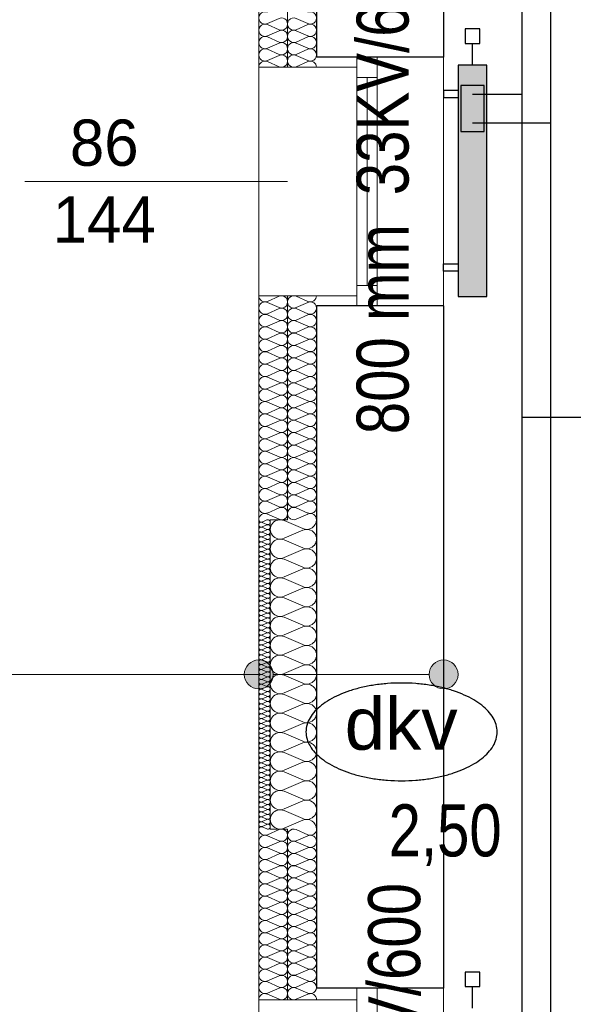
# Model space of a CAD drawing. Extents: x -440864 to -355682, y 13652 to 155872.
# Tile 13 of 179: x -431313 to -429396, y 28897 to 32302. Entities that reach past the tile are written whole.
import ezdxf
from ezdxf.lldxf.tags import DXFTag

# ---------------------------------------------------------------- set-up
doc = ezdxf.new("R2010")
doc.units = 0
doc.header["$MEASUREMENT"] = 0
for name, color, linetype in [('#podkład', 252, 'Continuous'), ('Arch ocieplenie', 252, 'Continuous'), ('Arch opisy', 252, 'Continuous'), ('Inwent Izolacje', 252, 'Continuous'), ('IS_Armatura_podłączeniowa_grz._dolnozas.', 7, 'SOLID'), ('IS_Armatura_Therm', 7, 'SOLID'), ('IS_Grafika', 7, 'SOLID'), ('IS_Grzejniki_Plan_rzut', 7, 'SOLID'), ('IS_Opisy_działek_Therm', 7, 'SOLID'), ('IS_Powrót', 5, 'DASH'), ('IS_Text_Armatury_Therm', 7, 'Continuous'), ('IS_Text_Odbiornikow_Therm', 7, 'Continuous'), ('IS_Zasilanie', 1, 'SOLID')]:
    doc.layers.add(name, color=color, linetype=linetype)
for name, color, linetype, lineweight in [('Arch ocieplenie_Nr_Pióra__9', 252, 'Continuous', 13), ('Arch opisy_Nr_Pióra__21', 252, 'Continuous', 9), ('Arch wykończenie_Nr_Pióra__3', 252, 'Continuous', 18), ('Inwent Izolacje_Nr_Pióra__2', 252, 'Continuous', 13), ('INWENT. OKNA_Nr_Pióra__21', 252, 'Continuous', 9), ('INWENT. OKNA_Nr_Pióra__5', 252, 'Continuous', 13), ('INWENT.ŚCIANY_Nr_Pióra__1', 252, 'Continuous', 25), ('INWENT.ŚCIANY_Nr_Pióra__2', 252, 'Continuous', 13), ('INWENT.ŚCIANY_Nr_Pióra__21', 252, 'Continuous', 9)]:
    doc.layers.add(name, color=color, linetype=linetype, lineweight=lineweight)
doc.styles.add('GENERATED_STYLE_5', font='txt')
doc.styles.get("Standard").update_dxf_attribs({"font": 'arial.ttf', "width": 0.8, "bigfont": 'BIGFONT.SHX'})
tags = doc.linetypes.add('DASH', pattern=[15, 10, -5]).pattern_tags.tags
tags[6:7] = [DXFTag(74, 4), DXFTag(75, 0), DXFTag(340, '0'), DXFTag(46, 0.0), DXFTag(50, 0.0), DXFTag(44, 0.0), DXFTag(45, 0.0)]
tags[4:5] = [DXFTag(74, 4), DXFTag(75, 0), DXFTag(340, '0'), DXFTag(46, 0.0), DXFTag(50, 0.0), DXFTag(44, 0.0), DXFTag(45, 0.0)]
tags = doc.linetypes.add('SOLID', pattern=[10, 10, 0]).pattern_tags.tags
tags[6:7] = [DXFTag(74, 4), DXFTag(75, 0), DXFTag(340, '0'), DXFTag(46, 0.0), DXFTag(50, 0.0), DXFTag(44, 0.0), DXFTag(45, 0.0)]
tags[4:5] = [DXFTag(74, 4), DXFTag(75, 0), DXFTag(340, '0'), DXFTag(46, 0.0), DXFTag(50, 0.0), DXFTag(44, 0.0), DXFTag(45, 0.0)]

# ---------------------------------------------------------------- blocks, each defined once
blk = doc.blocks.new('Izolacja cieplna 14_13', base_point=(-430484.9, 30572.6))
at = {"layer": 'Arch ocieplenie_Nr_Pióra__9', "linetype": 'Continuous'}
for p, q in [((-430456.9, 30571.9), (-430473, 30564.8)), ((-430473, 30563.4), (-430456.9, 30556.3)), ((-430456.9, 30554.9), (-430473, 30547.8)), ((-430473, 30546.4), (-430456.9, 30539.4)), ((-430456.9, 30537.9), (-430473, 30530.9)), ((-430473, 30529.4), (-430456.9, 30522.4)), ((-430456.9, 30520.9), (-430473, 30513.9)), ((-430473, 30512.5), (-430456.9, 30505.4)), ((-430456.9, 30504), (-430473, 30496.9)), ((-430473, 30495.5), (-430456.9, 30488.4)), ((-430456.9, 30487), (-430473, 30479.9)), ((-430473, 30478.5), (-430456.9, 30471.4)), ((-430456.9, 30470), (-430473, 30462.9)), ((-430473, 30461.5), (-430456.9, 30454.4)), ((-430456.9, 30453), (-430473, 30445.9)), ((-430473, 30444.5), (-430456.9, 30437.5)), ((-430456.9, 30436), (-430473, 30429)), ((-430473, 30427.5), (-430456.9, 30420.5)), ((-430456.9, 30419), (-430473, 30412)), ((-430473, 30410.5), (-430456.9, 30403.5)), ((-430456.9, 30402.1), (-430473, 30395)), ((-430473, 30393.6), (-430456.9, 30386.5)), ((-430456.9, 30385.1), (-430473, 30378)), ((-430473, 30376.6), (-430456.9, 30369.5)), ((-430456.9, 30368.1), (-430473, 30361)), ((-430473, 30359.6), (-430456.9, 30352.5)), ((-430456.9, 30351.1), (-430473, 30344)), ((-430473, 30342.6), (-430456.9, 30335.5)), ((-430456.9, 30334.1), (-430473, 30327.1)), ((-430473, 30325.6), (-430456.9, 30318.6)), ((-430456.9, 30317.1), (-430473, 30310.1)), ((-430473, 30308.6), (-430456.9, 30301.6)), ((-430456.9, 30300.2), (-430473, 30293.1)), ((-430473, 30291.7), (-430456.9, 30284.6)), ((-430456.9, 30283.2), (-430473, 30276.1)), ((-430473, 30274.7), (-430456.9, 30267.6)), ((-430456.9, 30266.2), (-430473, 30259.1)), ((-430473, 30257.7), (-430456.9, 30250.6)), ((-430456.9, 30249.2), (-430473, 30242.1)), ((-430473, 30240.7), (-430456.9, 30233.6)), ((-430456.9, 30232.2), (-430473, 30225.2)), ((-430473, 30223.7), (-430456.9, 30216.7)), ((-430456.9, 30215.2), (-430473, 30208.2)), ((-430473, 30206.7), (-430456.9, 30199.7)), ((-430456.9, 30198.2), (-430473, 30191.2)), ((-430473, 30189.8), (-430456.9, 30182.7)), ((-430456.9, 30181.3), (-430473, 30174.2)), ((-430473, 30172.8), (-430456.9, 30165.7)), ((-430456.9, 30164.3), (-430473, 30157.2)), ((-430473, 30155.8), (-430456.9, 30148.7)), ((-430456.9, 30147.3), (-430473, 30140.2)), ((-430473, 30138.8), (-430456.9, 30131.7)), ((-430456.9, 30130.3), (-430473, 30123.2)), ((-430473, 30121.8), (-430456.9, 30114.8)), ((-430456.9, 30113.3), (-430473, 30106.3)), ((-430473, 30104.8), (-430456.9, 30097.8)), ((-430456.9, 30096.3), (-430473, 30089.3)), ((-430473, 30087.9), (-430456.9, 30080.8)), ((-430456.9, 30079.4), (-430473, 30072.3)), ((-430473, 30070.9), (-430456.9, 30063.8)), ((-430456.9, 30062.4), (-430473, 30055.3)), ((-430473, 30053.9), (-430456.9, 30046.8)), ((-430456.9, 30045.4), (-430473, 30038.3)), ((-430473, 30036.9), (-430456.9, 30029.8)), ((-430456.9, 30028.4), (-430473, 30021.3)), ((-430473, 30019.9), (-430456.9, 30012.8)), ((-430456.9, 30011.4), (-430473, 30004.4)), ((-430473, 30002.9), (-430456.9, 29995.9)), ((-430456.9, 29994.4), (-430473, 29987.4)), ((-430473, 29985.9), (-430456.9, 29978.9)), ((-430456.9, 29977.5), (-430473, 29970.4)), ((-430473, 29969), (-430456.9, 29961.9)), ((-430456.9, 29960.5), (-430473, 29953.4)), ((-430473, 29952), (-430456.9, 29944.9)), ((-430456.9, 29943.5), (-430473, 29936.4)), ((-430473, 29935), (-430456.9, 29927.9)), ((-430456.9, 29926.5), (-430473, 29919.4)), ((-430473, 29918), (-430456.9, 29910.9)), ((-430456.9, 29909.5), (-430473, 29902.5)), ((-430473, 29901), (-430456.9, 29894)), ((-430456.9, 29892.5), (-430473, 29885.5)), ((-430473, 29884), (-430456.9, 29877)), ((-430456.9, 29875.5), (-430473, 29868.5)), ((-430473, 29867.1), (-430456.9, 29860)), ((-430456.9, 29858.6), (-430473, 29851.5)), ((-430473, 29850.1), (-430456.9, 29843)), ((-430456.9, 29841.6), (-430473, 29834.5)), ((-430473, 29833.1), (-430456.9, 29826)), ((-430456.9, 29824.6), (-430473, 29817.5)), ((-430473, 29816.1), (-430456.9, 29809)), ((-430456.9, 29807.6), (-430473, 29800.5)), ((-430473, 29799.1), (-430456.9, 29792.1)), ((-430456.9, 29790.6), (-430473, 29783.6)), ((-430473, 29782.1), (-430456.9, 29775.1)), ((-430456.9, 29773.6), (-430473, 29766.6)), ((-430473, 29765.2), (-430456.9, 29758.1)), ((-430456.9, 29756.7), (-430473, 29749.6)), ((-430473, 29748.2), (-430456.9, 29741.1)), ((-430456.9, 29739.7), (-430473, 29732.6)), ((-430473, 29731.2), (-430456.9, 29724.1)), ((-430456.9, 29722.7), (-430473, 29715.6)), ((-430473, 29714.2), (-430456.9, 29707.1)), ((-430456.9, 29705.7), (-430473, 29698.6)), ((-430473, 29697.2), (-430456.9, 29690.2)), ((-430456.9, 29688.7), (-430473, 29681.7)), ((-430473, 29680.2), (-430456.9, 29673.2)), ((-430456.9, 29671.7), (-430473, 29664.7)), ((-430473, 29663.2), (-430456.9, 29656.2)), ((-430456.9, 29654.8), (-430473, 29647.7)), ((-430473, 29646.3), (-430456.9, 29639.2)), ((-430456.9, 29637.8), (-430473, 29630.7)), ((-430473, 29629.3), (-430456.9, 29622.2)), ((-430456.9, 29620.8), (-430473, 29613.7)), ((-430473, 29612.3), (-430456.9, 29605.2)), ((-430456.9, 29603.8), (-430473, 29596.7)), ((-430473, 29595.3), (-430456.9, 29588.2)), ((-430456.9, 29586.8), (-430473, 29579.8)), ((-430473, 29578.3), (-430456.9, 29571.3)), ((-430456.9, 29569.8), (-430473, 29562.8)), ((-430473, 29561.3), (-430456.9, 29554.3)), ((-430456.9, 29552.9), (-430473, 29545.8)), ((-430473, 29544.4), (-430456.9, 29537.3)), ((-430456.9, 29535.9), (-430473, 29528.8)), ((-430473, 29527.4), (-430456.9, 29520.3)), ((-430456.9, 29518.9), (-430473, 29511.8)), ((-430473, 29510.4), (-430456.9, 29503.3))]:
    blk.add_line(p, q, dxfattribs=at)
for centre, start_param, end_param in [((-430476.4, 30555.6), 1.158004, 5.125183), ((-430476.4, 30538.6), 1.158004, 5.125183), ((-430476.4, 30572.6), 3.141593, 5.125182), ((-430453.5, 30564.1), 4.299595, 8.266775), ((-430453.5, 30547.1), 4.299595, 8.266775), ((-430476.4, 30521.7), 1.158004, 5.125183), ((-430476.4, 30504.7), 1.158004, 5.125183), ((-430453.5, 30530.2), 4.299595, 8.266775), ((-430453.5, 30513.2), 4.299595, 8.266775), ((-430476.4, 30487.7), 1.158004, 5.125183), ((-430476.4, 30470.7), 1.158004, 5.125183), ((-430453.5, 30496.2), 4.299595, 8.266775), ((-430453.5, 30479.2), 4.299595, 8.266775), ((-430476.4, 30453.7), 1.158004, 5.125183), ((-430476.4, 30436.7), 1.158004, 5.125183), ((-430453.5, 30462.2), 4.299595, 8.266775), ((-430453.5, 30445.2), 4.299595, 8.266775), ((-430476.4, 30419.8), 1.158004, 5.125183), ((-430476.4, 30402.8), 1.158004, 5.125183), ((-430453.5, 30428.2), 4.299595, 8.266775), ((-430453.5, 30411.3), 4.299595, 8.266775), ((-430476.4, 30385.8), 1.158004, 5.125183), ((-430476.4, 30368.8), 1.158004, 5.125183), ((-430453.5, 30394.3), 4.299595, 8.266775), ((-430453.5, 30377.3), 4.299595, 8.266775), ((-430476.4, 30351.8), 1.158004, 5.125183), ((-430476.4, 30334.8), 1.158004, 5.125183), ((-430453.5, 30360.3), 4.299595, 8.266775), ((-430453.5, 30343.3), 4.299595, 8.266775), ((-430476.4, 30317.8), 1.158004, 5.125183), ((-430476.4, 30300.9), 1.158004, 5.125183), ((-430453.5, 30326.3), 4.299595, 8.266775), ((-430453.5, 30309.4), 4.299595, 8.266775), ((-430476.4, 30283.9), 1.158004, 5.125183), ((-430476.4, 30266.9), 1.158004, 5.125183), ((-430453.5, 30292.4), 4.299595, 8.266775), ((-430453.5, 30275.4), 4.299595, 8.266775), ((-430476.4, 30249.9), 1.158004, 5.125183), ((-430476.4, 30232.9), 1.158004, 5.125183), ((-430453.5, 30258.4), 4.299595, 8.266775), ((-430453.5, 30241.4), 4.299595, 8.266775), ((-430476.4, 30215.9), 1.158004, 5.125183), ((-430476.4, 30199), 1.158004, 5.125183), ((-430453.5, 30224.4), 4.299595, 8.266775), ((-430453.5, 30207.5), 4.299595, 8.266775), ((-430476.4, 30182), 1.158004, 5.125183), ((-430476.4, 30165), 1.158004, 5.125183), ((-430453.5, 30190.5), 4.299595, 8.266775), ((-430453.5, 30173.5), 4.299595, 8.266775), ((-430476.4, 30148), 1.158004, 5.125183), ((-430476.4, 30131), 1.158004, 5.125183), ((-430453.5, 30156.5), 4.299595, 8.266775), ((-430453.5, 30139.5), 4.299595, 8.266775), ((-430476.4, 30114), 1.158004, 5.125183), ((-430476.4, 30097.1), 1.158004, 5.125183), ((-430453.5, 30122.5), 4.299595, 8.266775), ((-430453.5, 30105.5), 4.299595, 8.266775), ((-430476.4, 30080.1), 1.158004, 5.125183), ((-430476.4, 30063.1), 1.158004, 5.125183), ((-430453.5, 30088.6), 4.299595, 8.266775), ((-430453.5, 30071.6), 4.299595, 8.266775), ((-430476.4, 30046.1), 1.158004, 5.125183), ((-430476.4, 30029.1), 1.158004, 5.125183), ((-430453.5, 30054.6), 4.299595, 8.266775), ((-430453.5, 30037.6), 4.299595, 8.266775), ((-430476.4, 30012.1), 1.158004, 5.125183), ((-430476.4, 29995.2), 1.158004, 5.125183), ((-430453.5, 30020.6), 4.299595, 8.266775), ((-430453.5, 30003.6), 4.299595, 8.266775), ((-430476.4, 29978.2), 1.158004, 5.125183), ((-430476.4, 29961.2), 1.158004, 5.125183), ((-430453.5, 29986.7), 4.299595, 8.266775), ((-430453.5, 29969.7), 4.299595, 8.266775), ((-430476.4, 29944.2), 1.158004, 5.125183), ((-430476.4, 29927.2), 1.158004, 5.125183), ((-430453.5, 29952.7), 4.299595, 8.266775), ((-430453.5, 29935.7), 4.299595, 8.266775), ((-430476.4, 29910.2), 1.158004, 5.125183), ((-430476.4, 29893.2), 1.158004, 5.125183), ((-430453.5, 29918.7), 4.299595, 8.266775), ((-430453.5, 29901.7), 4.299595, 8.266775), ((-430476.4, 29876.3), 1.158004, 5.125183), ((-430476.4, 29859.3), 1.158004, 5.125183), ((-430453.5, 29884.8), 4.299595, 8.266775), ((-430453.5, 29867.8), 4.299595, 8.266775), ((-430476.4, 29842.3), 1.158004, 5.125183), ((-430476.4, 29825.3), 1.158004, 5.125183), ((-430453.5, 29850.8), 4.299595, 8.266775), ((-430453.5, 29833.8), 4.299595, 8.266775), ((-430476.4, 29808.3), 1.158004, 5.125183), ((-430476.4, 29791.3), 1.158004, 5.125183), ((-430453.5, 29816.8), 4.299595, 8.266775), ((-430453.5, 29799.8), 4.299595, 8.266775), ((-430476.4, 29774.4), 1.158004, 5.125183), ((-430476.4, 29757.4), 1.158004, 5.125183), ((-430453.5, 29782.8), 4.299595, 8.266775), ((-430453.5, 29765.9), 4.299595, 8.266775), ((-430476.4, 29740.4), 1.158004, 5.125183), ((-430476.4, 29723.4), 1.158004, 5.125183), ((-430453.5, 29748.9), 4.299595, 8.266775), ((-430453.5, 29731.9), 4.299595, 8.266775), ((-430476.4, 29706.4), 1.158004, 5.125183), ((-430476.4, 29689.4), 1.158004, 5.125183), ((-430453.5, 29714.9), 4.299595, 8.266775), ((-430453.5, 29697.9), 4.299595, 8.266775), ((-430476.4, 29672.5), 1.158004, 5.125183), ((-430476.4, 29655.5), 1.158004, 5.125183), ((-430453.5, 29680.9), 4.299595, 8.266775), ((-430453.5, 29664), 4.299595, 8.266775), ((-430476.4, 29638.5), 1.158004, 5.125183), ((-430476.4, 29621.5), 1.158004, 5.125183), ((-430453.5, 29647), 4.299595, 8.266775), ((-430453.5, 29630), 4.299595, 8.266775), ((-430476.4, 29604.5), 1.158004, 5.125183), ((-430476.4, 29587.5), 1.158004, 5.125183), ((-430453.5, 29613), 4.299595, 8.266775), ((-430453.5, 29596), 4.299595, 8.266775), ((-430476.4, 29570.5), 1.158004, 5.125183), ((-430476.4, 29553.6), 1.158004, 5.125183), ((-430453.5, 29579), 4.299595, 8.266775), ((-430453.5, 29562.1), 4.299595, 8.266775), ((-430476.4, 29536.6), 1.158004, 5.125183), ((-430476.4, 29519.6), 1.158004, 5.125183), ((-430453.5, 29545.1), 4.299595, 8.266775), ((-430453.5, 29528.1), 4.299595, 8.266775), ((-430476.4, 29502.6), 1.158004, 3.141593), ((-430453.5, 29511.1), 4.299595, 8.266775)]:
    blk.add_ellipse(centre, major_axis=(8.51, 0), ratio=0.99823, start_param=start_param, end_param=end_param, dxfattribs=at)
blk = doc.blocks.new('Izolacja cieplna 14_15', base_point=(-430484.9, 29502.6))
at = {"layer": 'Arch ocieplenie_Nr_Pióra__9', "linetype": 'Continuous'}
for p, q in [((-430414.7, 29500.8), (-430455.1, 29483.3)), ((-430455.1, 29479.8), (-430414.7, 29462.2)), ((-430414.7, 29458.7), (-430455.1, 29441.2)), ((-430455.1, 29437.6), (-430414.7, 29420.1)), ((-430414.7, 29416.6), (-430455.1, 29399)), ((-430455.1, 29395.5), (-430414.7, 29378)), ((-430414.7, 29374.4), (-430455.1, 29356.9)), ((-430455.1, 29353.3), (-430414.7, 29335.8)), ((-430414.7, 29332.3), (-430455.1, 29314.7)), ((-430455.1, 29311.2), (-430414.7, 29293.7)), ((-430414.7, 29290.1), (-430455.1, 29272.6)), ((-430455.1, 29269.1), (-430414.7, 29251.5)), ((-430414.7, 29248), (-430455.1, 29230.5)), ((-430455.1, 29226.9), (-430414.7, 29209.4)), ((-430414.7, 29205.8), (-430455.1, 29188.3)), ((-430455.1, 29184.8), (-430414.7, 29167.2)), ((-430414.7, 29163.7), (-430455.1, 29146.2)), ((-430455.1, 29142.6), (-430414.7, 29125.1)), ((-430414.7, 29121.6), (-430455.1, 29104)), ((-430455.1, 29100.5), (-430414.7, 29083)), ((-430414.7, 29079.4), (-430455.1, 29061.9)), ((-430455.1, 29058.3), (-430414.7, 29040.8)), ((-430414.7, 29037.3), (-430455.1, 29019.7)), ((-430455.1, 29016.2), (-430414.7, 28998.7)), ((-430414.7, 28995.1), (-430455.1, 28977.6)), ((-430455.1, 28974.1), (-430414.7, 28956.5)), ((-430414.7, 28953), (-430455.1, 28935.5)), ((-430455.1, 28931.9), (-430414.7, 28914.4))]:
    blk.add_line(p, q, dxfattribs=at)
for centre, start_param, end_param in [((-430463.7, 29502.6), 3.141593, 5.125182), ((-430406.2, 29481.5), 4.299595, 8.266775), ((-430463.7, 29460.5), 1.158004, 5.125183), ((-430406.2, 29439.4), 4.299595, 8.266775), ((-430463.7, 29418.3), 1.158004, 5.125183), ((-430463.7, 29376.2), 1.158004, 5.125183), ((-430406.2, 29397.3), 4.299595, 8.266775), ((-430463.7, 29334), 1.158004, 5.125183), ((-430406.2, 29355.1), 4.299595, 8.266775), ((-430406.2, 29313), 4.299595, 8.266775), ((-430463.7, 29291.9), 1.158004, 5.125183), ((-430406.2, 29270.8), 4.299595, 8.266775), ((-430463.7, 29249.8), 1.158004, 5.125183), ((-430463.7, 29207.6), 1.158004, 5.125183), ((-430406.2, 29228.7), 4.299595, 8.266775), ((-430463.7, 29165.5), 1.158004, 5.125183), ((-430406.2, 29186.5), 4.299595, 8.266775), ((-430406.2, 29144.4), 4.299595, 8.266775), ((-430463.7, 29123.3), 1.158004, 5.125183), ((-430406.2, 29102.3), 4.299595, 8.266775), ((-430463.7, 29081.2), 1.158004, 5.125183), ((-430406.2, 29060.1), 4.299595, 8.266775), ((-430463.7, 29039), 1.158004, 5.125183), ((-430463.7, 28996.9), 1.158004, 5.125183), ((-430406.2, 29018), 4.299595, 8.266775), ((-430406.2, 28975.8), 4.299595, 8.266775), ((-430463.7, 28954.8), 1.158004, 5.125183), ((-430406.2, 28933.7), 4.299595, 8.266775), ((-430463.7, 28912.6), 1.158004, 3.141593)]:
    blk.add_ellipse(centre, major_axis=(21.3, 0), ratio=0.990766, start_param=start_param, end_param=end_param, dxfattribs=at)
blk = doc.blocks.new('Izolacja cieplna 14_16', base_point=(-430484.9, 31347.6))
at = {"layer": 'Arch ocieplenie_Nr_Pióra__9', "linetype": 'Continuous'}
for p, q in [((-430414.7, 31345.8), (-430455.1, 31327.9)), ((-430455.1, 31324.3), (-430414.7, 31306.4)), ((-430414.7, 31302.7), (-430455.1, 31284.8)), ((-430455.1, 31281.2), (-430414.7, 31263.3)), ((-430414.7, 31259.7), (-430455.1, 31241.8)), ((-430455.1, 31238.2), (-430414.7, 31220.3)), ((-430414.7, 31216.6), (-430455.1, 31198.7)), ((-430455.1, 31195.1), (-430414.7, 31177.2)), ((-430414.7, 31173.6), (-430455.1, 31155.7)), ((-430455.1, 31152.1), (-430414.7, 31134.1)), ((-430414.7, 31130.5), (-430455.1, 31112.6)), ((-430455.1, 31109), (-430414.7, 31091.1)), ((-430414.7, 31087.5), (-430455.1, 31069.6)), ((-430455.1, 31065.9), (-430414.7, 31048)), ((-430414.7, 31044.4), (-430455.1, 31026.5)), ((-430455.1, 31022.9), (-430414.7, 31005)), ((-430414.7, 31001.4), (-430455.1, 30983.4)), ((-430455.1, 30979.8), (-430414.7, 30961.9)), ((-430414.7, 30958.3), (-430455.1, 30940.4)), ((-430455.1, 30936.8), (-430414.7, 30918.9)), ((-430414.7, 30915.2), (-430455.1, 30897.3)), ((-430455.1, 30893.7), (-430414.7, 30875.8)), ((-430414.7, 30872.2), (-430455.1, 30854.3)), ((-430455.1, 30850.7), (-430414.7, 30832.8)), ((-430414.7, 30829.1), (-430455.1, 30811.2)), ((-430455.1, 30807.6), (-430414.7, 30789.7)), ((-430414.7, 30786.1), (-430455.1, 30768.2)), ((-430455.1, 30764.6), (-430414.7, 30746.6)), ((-430414.7, 30743), (-430455.1, 30725.1)), ((-430455.1, 30721.5), (-430414.7, 30703.6)), ((-430414.7, 30700), (-430455.1, 30682.1)), ((-430455.1, 30678.4), (-430414.7, 30660.5)), ((-430414.7, 30656.9), (-430455.1, 30639)), ((-430455.1, 30635.4), (-430414.7, 30617.5)), ((-430414.7, 30613.9), (-430455.1, 30595.9)), ((-430455.1, 30592.3), (-430414.7, 30574.4))]:
    blk.add_line(p, q, dxfattribs=at)
for centre, start_param, end_param in [((-430463.7, 31347.6), 4.712389, 6.695979), ((-430406.2, 31326.1), 5.870392, 9.837571), ((-430463.7, 31304.6), 2.7288, 6.695979), ((-430406.2, 31283), 5.870392, 9.837571), ((-430463.7, 31261.5), 2.7288, 6.695979), ((-430406.2, 31240), 5.870392, 9.837571), ((-430463.7, 31218.4), 2.7288, 6.695979), ((-430463.7, 31175.4), 2.7288, 6.695979), ((-430406.2, 31196.9), 5.870392, 9.837571), ((-430406.2, 31153.9), 5.870392, 9.837571), ((-430463.7, 31132.3), 2.7288, 6.695979), ((-430406.2, 31110.8), 5.870392, 9.837571), ((-430463.7, 31089.3), 2.7288, 6.695979), ((-430463.7, 31046.2), 2.7288, 6.695979), ((-430406.2, 31067.8), 5.870392, 9.837571), ((-430463.7, 31003.2), 2.7288, 6.695979), ((-430406.2, 31024.7), 5.870392, 9.837571), ((-430406.2, 30981.6), 5.870392, 9.837571), ((-430463.7, 30960.1), 2.7288, 6.695979), ((-430406.2, 30938.6), 5.870392, 9.837571), ((-430463.7, 30917.1), 2.7288, 6.695979), ((-430463.7, 30874), 2.7288, 6.695979), ((-430406.2, 30895.5), 5.870392, 9.837571), ((-430463.7, 30830.9), 2.7288, 6.695979), ((-430406.2, 30852.5), 5.870392, 9.837571), ((-430406.2, 30809.4), 5.870392, 9.837571), ((-430463.7, 30787.9), 2.7288, 6.695979), ((-430406.2, 30766.4), 5.870392, 9.837571), ((-430463.7, 30744.8), 2.7288, 6.695979), ((-430463.7, 30701.8), 2.7288, 6.695979), ((-430406.2, 30723.3), 5.870392, 9.837571), ((-430406.2, 30680.3), 5.870392, 9.837571), ((-430463.7, 30658.7), 2.7288, 6.695979), ((-430406.2, 30637.2), 5.870392, 9.837571), ((-430463.7, 30615.7), 2.7288, 6.695979), ((-430406.2, 30594.1), 5.870392, 9.837571), ((-430463.7, 30572.6), 2.7288, 4.712389)]:
    blk.add_ellipse(centre, major_axis=(0, -21.5), ratio=0.987924, start_param=start_param, end_param=end_param, dxfattribs=at)
blk = doc.blocks.new('Izolacja cieplna 14_17', base_point=(-430484.9, 36062.6))
at = {"layer": 'Arch ocieplenie_Nr_Pióra__9', "linetype": 'Continuous'}
for p, q in [((-430414.7, 32306.5), (-430455.1, 32288.7)), ((-430455.1, 32285.1), (-430414.7, 32267.4)), ((-430414.7, 32263.8), (-430455.1, 32246.1)), ((-430455.1, 32242.5), (-430414.7, 32224.7)), ((-430414.7, 32221.1), (-430455.1, 32203.4)), ((-430455.1, 32199.8), (-430414.7, 32182.1)), ((-430414.7, 32178.5), (-430455.1, 32160.7)), ((-430455.1, 32157.2), (-430414.7, 32139.4))]:
    blk.add_line(p, q, dxfattribs=at)
for centre, start_param, end_param in [((-430463.7, 32308.3), 2.7288, 6.695979), ((-430463.7, 32265.6), 2.7288, 6.695979), ((-430406.2, 32286.9), 5.870392, 9.837571), ((-430406.2, 32244.3), 5.870392, 9.837571), ((-430463.7, 32222.9), 2.7288, 6.695979), ((-430406.2, 32201.6), 5.870392, 9.837571), ((-430463.7, 32180.3), 2.7288, 6.695979), ((-430406.2, 32158.9), 5.870392, 9.837571), ((-430463.7, 32137.6), 2.7288, 4.712389)]:
    blk.add_ellipse(centre, major_axis=(0, -21.3), ratio=0.997013, start_param=start_param, end_param=end_param, dxfattribs=at)
blk = doc.blocks.new('Izolacja cieplna 14_265', base_point=(-430284.9, 32137.6))
at = {"layer": 'Inwent Izolacje_Nr_Pióra__2', "linetype": 'Continuous'}
for p, q in [((-430314.7, 32288.7), (-430355.1, 32306.5)), ((-430355.1, 32267.4), (-430314.7, 32285.1)), ((-430314.7, 32246.1), (-430355.1, 32263.8)), ((-430355.1, 32224.7), (-430314.7, 32242.5)), ((-430314.7, 32203.4), (-430355.1, 32221.1)), ((-430355.1, 32182.1), (-430314.7, 32199.8)), ((-430314.7, 32160.7), (-430355.1, 32178.5)), ((-430355.1, 32139.4), (-430314.7, 32157.2))]:
    blk.add_line(p, q, dxfattribs=at)
for centre, start_param, end_param in [((-430306.2, 32308.3), 2.7288, 6.695979), ((-430363.7, 32286.9), 5.870392, 9.837571), ((-430306.2, 32265.6), 2.7288, 6.695979), ((-430363.7, 32244.3), 5.870392, 9.837571), ((-430363.7, 32201.6), 5.870392, 9.837571), ((-430306.2, 32222.9), 2.7288, 6.695979), ((-430363.7, 32158.9), 5.870392, 9.837571), ((-430306.2, 32180.3), 2.7288, 6.695979), ((-430306.2, 32137.6), 4.712389, 6.695979)]:
    blk.add_ellipse(centre, major_axis=(0, 21.3), ratio=0.997013, start_param=start_param, end_param=end_param, dxfattribs=at)
blk = doc.blocks.new('Izolacja cieplna 14_266', base_point=(-430284.9, 30572.6))
at = {"layer": 'Inwent Izolacje_Nr_Pióra__2', "linetype": 'Continuous'}
for p, q in [((-430314.7, 31327.9), (-430355.1, 31345.8)), ((-430355.1, 31306.4), (-430314.7, 31324.3)), ((-430314.7, 31284.8), (-430355.1, 31302.7)), ((-430355.1, 31263.3), (-430314.7, 31281.2)), ((-430314.7, 31241.8), (-430355.1, 31259.7)), ((-430355.1, 31220.3), (-430314.7, 31238.2)), ((-430314.7, 31198.7), (-430355.1, 31216.6)), ((-430355.1, 31177.2), (-430314.7, 31195.1)), ((-430314.7, 31155.7), (-430355.1, 31173.6)), ((-430355.1, 31134.1), (-430314.7, 31152.1)), ((-430314.7, 31112.6), (-430355.1, 31130.5)), ((-430355.1, 31091.1), (-430314.7, 31109)), ((-430314.7, 31069.6), (-430355.1, 31087.5)), ((-430355.1, 31048), (-430314.7, 31065.9)), ((-430314.7, 31026.5), (-430355.1, 31044.4)), ((-430355.1, 31005), (-430314.7, 31022.9)), ((-430314.7, 30983.4), (-430355.1, 31001.4)), ((-430355.1, 30961.9), (-430314.7, 30979.8)), ((-430314.7, 30940.4), (-430355.1, 30958.3)), ((-430355.1, 30918.9), (-430314.7, 30936.8)), ((-430314.7, 30897.3), (-430355.1, 30915.2)), ((-430355.1, 30875.8), (-430314.7, 30893.7)), ((-430314.7, 30854.3), (-430355.1, 30872.2)), ((-430355.1, 30832.8), (-430314.7, 30850.7)), ((-430314.7, 30811.2), (-430355.1, 30829.1)), ((-430355.1, 30789.7), (-430314.7, 30807.6)), ((-430314.7, 30768.2), (-430355.1, 30786.1)), ((-430355.1, 30746.6), (-430314.7, 30764.6)), ((-430314.7, 30725.1), (-430355.1, 30743)), ((-430355.1, 30703.6), (-430314.7, 30721.5)), ((-430314.7, 30682.1), (-430355.1, 30700)), ((-430355.1, 30660.5), (-430314.7, 30678.4)), ((-430314.7, 30639), (-430355.1, 30656.9)), ((-430355.1, 30617.5), (-430314.7, 30635.4)), ((-430314.7, 30595.9), (-430355.1, 30613.9)), ((-430355.1, 30574.4), (-430314.7, 30592.3))]:
    blk.add_line(p, q, dxfattribs=at)
for centre, start_param, end_param in [((-430363.7, 31326.1), 5.870392, 9.837571), ((-430306.2, 31347.6), 2.7288, 4.712389), ((-430363.7, 31283), 5.870392, 9.837571), ((-430306.2, 31304.6), 2.7288, 6.695979), ((-430363.7, 31240), 5.870392, 9.837571), ((-430306.2, 31261.5), 2.7288, 6.695979), ((-430306.2, 31218.4), 2.7288, 6.695979), ((-430363.7, 31196.9), 5.870392, 9.837571), ((-430306.2, 31175.4), 2.7288, 6.695979), ((-430363.7, 31153.9), 5.870392, 9.837571), ((-430363.7, 31110.8), 5.870392, 9.837571), ((-430306.2, 31132.3), 2.7288, 6.695979), ((-430306.2, 31089.3), 2.7288, 6.695979), ((-430363.7, 31067.7), 5.870392, 9.837571), ((-430306.2, 31046.2), 2.7288, 6.695979), ((-430363.7, 31024.7), 5.870392, 9.837571), ((-430306.2, 31003.2), 2.7288, 6.695979), ((-430363.7, 30981.6), 5.870392, 9.837571), ((-430363.7, 30938.6), 5.870392, 9.837571), ((-430306.2, 30960.1), 2.7288, 6.695979), ((-430306.2, 30917.1), 2.7288, 6.695979), ((-430363.7, 30895.5), 5.870392, 9.837571), ((-430306.2, 30874), 2.7288, 6.695979), ((-430363.7, 30852.5), 5.870392, 9.837571), ((-430306.2, 30830.9), 2.7288, 6.695979), ((-430363.7, 30809.4), 5.870392, 9.837571), ((-430363.7, 30766.4), 5.870392, 9.837571), ((-430306.2, 30787.9), 2.7288, 6.695979), ((-430306.2, 30744.8), 2.7288, 6.695979), ((-430363.7, 30723.3), 5.870392, 9.837571), ((-430306.2, 30701.8), 2.7288, 6.695979), ((-430363.7, 30680.2), 5.870392, 9.837571), ((-430363.7, 30637.2), 5.870392, 9.837571), ((-430306.2, 30658.7), 2.7288, 6.695979), ((-430363.7, 30594.1), 5.870392, 9.837571), ((-430306.2, 30615.7), 2.7288, 6.695979), ((-430306.2, 30572.6), 4.712389, 6.695979)]:
    blk.add_ellipse(centre, major_axis=(0, 21.5), ratio=0.987924, start_param=start_param, end_param=end_param, dxfattribs=at)
blk = doc.blocks.new('Izolacja cieplna 14_267', base_point=(-430284.9, 28912.6))
at = {"layer": 'Inwent Izolacje_Nr_Pióra__2', "linetype": 'Continuous'}
for p, q in [((-430314.7, 29483.3), (-430355.1, 29500.8)), ((-430355.1, 29462.2), (-430314.7, 29479.8)), ((-430314.7, 29441.2), (-430355.1, 29458.7)), ((-430355.1, 29420.1), (-430314.7, 29437.6)), ((-430314.7, 29399), (-430355.1, 29416.6)), ((-430355.1, 29378), (-430314.7, 29395.5)), ((-430314.7, 29356.9), (-430355.1, 29374.4)), ((-430355.1, 29335.8), (-430314.7, 29353.3)), ((-430314.7, 29314.7), (-430355.1, 29332.3)), ((-430355.1, 29293.7), (-430314.7, 29311.2)), ((-430314.7, 29272.6), (-430355.1, 29290.1)), ((-430355.1, 29251.5), (-430314.7, 29269.1)), ((-430314.7, 29230.5), (-430355.1, 29248)), ((-430355.1, 29209.4), (-430314.7, 29226.9)), ((-430314.7, 29188.3), (-430355.1, 29205.8)), ((-430355.1, 29167.2), (-430314.7, 29184.8)), ((-430314.7, 29146.2), (-430355.1, 29163.7)), ((-430355.1, 29125.1), (-430314.7, 29142.6)), ((-430314.7, 29104), (-430355.1, 29121.6)), ((-430355.1, 29083), (-430314.7, 29100.5)), ((-430314.7, 29061.9), (-430355.1, 29079.4)), ((-430355.1, 29040.8), (-430314.7, 29058.3)), ((-430314.7, 29019.7), (-430355.1, 29037.3)), ((-430355.1, 28998.7), (-430314.7, 29016.2)), ((-430314.7, 28977.6), (-430355.1, 28995.1)), ((-430355.1, 28956.5), (-430314.7, 28974.1)), ((-430314.7, 28935.5), (-430355.1, 28953)), ((-430355.1, 28914.4), (-430314.7, 28931.9))]:
    blk.add_line(p, q, dxfattribs=at)
for centre, start_param, end_param in [((-430363.7, 29481.5), 4.299595, 8.266775), ((-430306.2, 29502.6), 1.158004, 3.141593), ((-430363.7, 29439.4), 4.299595, 8.266775), ((-430306.2, 29460.5), 1.158004, 5.125183), ((-430306.2, 29418.3), 1.158004, 5.125183), ((-430363.7, 29397.3), 4.299595, 8.266775), ((-430306.2, 29376.2), 1.158004, 5.125183), ((-430363.7, 29355.1), 4.299595, 8.266775), ((-430306.2, 29334), 1.158004, 5.125183), ((-430363.7, 29313), 4.299595, 8.266775), ((-430363.7, 29270.8), 4.299595, 8.266775), ((-430306.2, 29291.9), 1.158004, 5.125183), ((-430306.2, 29249.8), 1.158004, 5.125183), ((-430363.7, 29228.7), 4.299595, 8.266775), ((-430306.2, 29207.6), 1.158004, 5.125183), ((-430363.7, 29186.5), 4.299595, 8.266775), ((-430306.2, 29165.5), 1.158004, 5.125183), ((-430363.7, 29144.4), 4.299595, 8.266775), ((-430363.7, 29102.3), 4.299595, 8.266775), ((-430306.2, 29123.3), 1.158004, 5.125183), ((-430363.7, 29060.1), 4.299595, 8.266775), ((-430306.2, 29081.2), 1.158004, 5.125183), ((-430306.2, 29039), 1.158004, 5.125183), ((-430363.7, 29018), 4.299595, 8.266775), ((-430306.2, 28996.9), 1.158004, 5.125183), ((-430363.7, 28975.8), 4.299595, 8.266775), ((-430363.7, 28933.7), 4.299595, 8.266775), ((-430306.2, 28954.8), 1.158004, 5.125183), ((-430306.2, 28912.6), 3.141593, 5.125182)]:
    blk.add_ellipse(centre, major_axis=(-21.3, 0), ratio=0.990766, start_param=start_param, end_param=end_param, dxfattribs=at)
blk = doc.blocks.new('Izolacja cieplna 14_268', base_point=(-430284.9, 29502.6))
at = {"layer": 'Inwent Izolacje_Nr_Pióra__2', "linetype": 'Continuous'}
for p, q in [((-430332.6, 30542), (-430397.3, 30569.8)), ((-430397.3, 30508.5), (-430332.6, 30536.4)), ((-430332.6, 30475.1), (-430397.3, 30502.9)), ((-430397.3, 30441.7), (-430332.6, 30469.5)), ((-430332.6, 30408.2), (-430397.3, 30436.1)), ((-430397.3, 30374.8), (-430332.6, 30402.6)), ((-430332.6, 30341.4), (-430397.3, 30369.2)), ((-430397.3, 30307.9), (-430332.6, 30335.7)), ((-430332.6, 30274.5), (-430397.3, 30302.3)), ((-430397.3, 30241), (-430332.6, 30268.9)), ((-430332.6, 30207.6), (-430397.3, 30235.4)), ((-430397.3, 30174.2), (-430332.6, 30202)), ((-430332.6, 30140.7), (-430397.3, 30168.6)), ((-430397.3, 30107.3), (-430332.6, 30135.1)), ((-430332.6, 30073.9), (-430397.3, 30101.7)), ((-430397.3, 30040.4), (-430332.6, 30068.2)), ((-430332.6, 30007), (-430397.3, 30034.8)), ((-430397.3, 29973.5), (-430332.6, 30001.4)), ((-430332.6, 29940.1), (-430397.3, 29967.9)), ((-430397.3, 29906.7), (-430332.6, 29934.5)), ((-430332.6, 29873.2), (-430397.3, 29901.1)), ((-430397.3, 29839.8), (-430332.6, 29867.6)), ((-430332.6, 29806.4), (-430397.3, 29834.2)), ((-430397.3, 29772.9), (-430332.6, 29800.7)), ((-430332.6, 29739.5), (-430397.3, 29767.3)), ((-430397.3, 29706), (-430332.6, 29733.9)), ((-430332.6, 29672.6), (-430397.3, 29700.4)), ((-430397.3, 29639.2), (-430332.6, 29667)), ((-430332.6, 29605.7), (-430397.3, 29633.6)), ((-430397.3, 29572.3), (-430332.6, 29600.1)), ((-430332.6, 29538.9), (-430397.3, 29566.7)), ((-430397.3, 29505.4), (-430332.6, 29533.2))]:
    blk.add_line(p, q, dxfattribs=at)
for centre, start_param, end_param in [((-430410.9, 30539.2), 4.299595, 8.266775), ((-430319, 30572.6), 1.158004, 3.141593), ((-430319, 30505.7), 1.158004, 5.125183), ((-430410.9, 30472.3), 4.299595, 8.266775), ((-430319, 30438.9), 1.158004, 5.125183), ((-430410.9, 30405.4), 4.299595, 8.266775), ((-430319, 30372), 1.158004, 5.125183), ((-430410.9, 30338.5), 4.299595, 8.266775), ((-430410.9, 30271.7), 4.299595, 8.266775), ((-430319, 30305.1), 1.158004, 5.125183), ((-430319, 30238.2), 1.158004, 5.125183), ((-430410.9, 30204.8), 4.299595, 8.266775), ((-430319, 30171.4), 1.158004, 5.125183), ((-430410.9, 30137.9), 4.299595, 8.266775), ((-430319, 30104.5), 1.158004, 5.125183), ((-430410.9, 30071), 4.299595, 8.266775), ((-430319, 30037.6), 1.158004, 5.125183), ((-430410.9, 30004.2), 4.299595, 8.266775), ((-430319, 29970.7), 1.158004, 5.125183), ((-430410.9, 29937.3), 4.299595, 8.266775), ((-430319, 29903.9), 1.158004, 5.125183), ((-430410.9, 29870.4), 4.299595, 8.266775), ((-430319, 29837), 1.158004, 5.125183), ((-430410.9, 29803.5), 4.299595, 8.266775), ((-430319, 29770.1), 1.158004, 5.125183), ((-430410.9, 29736.7), 4.299595, 8.266775), ((-430319, 29703.2), 1.158004, 5.125183), ((-430410.9, 29669.8), 4.299595, 8.266775), ((-430319, 29636.4), 1.158004, 5.125183), ((-430410.9, 29602.9), 4.299595, 8.266775), ((-430319, 29569.5), 1.158004, 5.125183), ((-430410.9, 29536), 4.299595, 8.266775), ((-430319, 29502.6), 3.141593, 5.125182)]:
    blk.add_ellipse(centre, major_axis=(-34, 0), ratio=0.982632, start_param=start_param, end_param=end_param, dxfattribs=at)
blk = doc.blocks.new('Linia_60', base_point=(-430484.9, 30037.6))
at = {"layer": 'Arch opisy_Nr_Pióra__21', "linetype": 'Continuous'}
blk.add_line((-430484.9, 30037.6), (-431344.7, 30037.6), dxfattribs=at)
blk.add_circle((-431644.7, 30037.6), 300, dxfattribs=at)
blk = doc.blocks.new('Linia_61', base_point=(-429844.9, 30037.6))
at = {"layer": 'Arch opisy_Nr_Pióra__21', "linetype": 'Continuous'}
for points in [[(-430434.9, 30037.6), (-430438.8, 30056.7), (-430449.6, 30073), (-430465.8, 30083.8), (-430484.9, 30087.6), (-430504.1, 30083.8), (-430520.3, 30073), (-430531.1, 30056.7), (-430534.9, 30037.6), (-430531.1, 30018.5), (-430520.3, 30002.3), (-430504.1, 29991.4), (-430484.9, 29987.6), (-430465.8, 29991.4), (-430449.6, 30002.3), (-430438.8, 30018.5)], [(-429794.9, 30037.6), (-429798.8, 30056.7), (-429809.6, 30073), (-429825.8, 30083.8), (-429844.9, 30087.6), (-429864.1, 30083.8), (-429880.3, 30073), (-429891.1, 30056.7), (-429894.9, 30037.6), (-429891.1, 30018.5), (-429880.3, 30002.3), (-429864.1, 29991.4), (-429844.9, 29987.6), (-429825.8, 29991.4), (-429809.6, 30002.3), (-429798.8, 30018.5)]]:
    blk.add_hatch(color=256, dxfattribs=at).paths.add_polyline_path(points, flags=0)
blk.add_line((-429894.9, 30037.6), (-430434.9, 30037.6), dxfattribs=at)
for centre in [(-430484.9, 30037.6), (-429844.9, 30037.6)]:
    blk.add_circle(centre, 50, dxfattribs=at)
blk = doc.blocks.new('parter')
at = {"layer": 'Arch wykończenie_Nr_Pióra__3', "color": 252, "linetype": 'Continuous'}
for p, q in [((-430484.9, 37292.6), (-430484.9, 32137.6)), ((-430484.9, 32137.6), (-430144.9, 32137.6)), ((-430484.9, 31347.6), (-430144.9, 31347.6)), ((-430484.9, 31347.6), (-430484.9, 28912.6)), ((-430484.9, 28912.6), (-430144.9, 28912.6))]:
    blk.add_line(p, q, dxfattribs=at)
at = {"layer": 'INWENT. OKNA_Nr_Pióra__5', "color": 252, "linetype": 'Continuous'}
for p, q in [((-430074.9, 32172.6), (-430144.9, 32172.6)), ((-430144.9, 32172.6), (-430144.9, 31312.6)), ((-430074.9, 32172.6), (-430074.9, 31312.6)), ((-430074.9, 32102.6), (-430144.9, 32102.6)), ((-430109.9, 32102.6), (-430109.9, 31382.6)), ((-430384.9, 31742.6), (-431294.9, 31742.6)), ((-430074.9, 31382.6), (-430144.9, 31382.6)), ((-430074.9, 31312.6), (-430144.9, 31312.6)), ((-430074.9, 28952.6), (-430144.9, 28952.6)), ((-430144.9, 28952.6), (-430144.9, 28072.6)), ((-430074.9, 28952.6), (-430074.9, 28072.6))]:
    blk.add_line(p, q, dxfattribs=at)
at = {"layer": 'INWENT.ŚCIANY_Nr_Pióra__1', "color": 252, "linetype": 'Continuous'}
for p, q in [((-430284.9, 37092.6), (-430284.9, 32172.6)), ((-429844.9, 32752.6), (-429844.9, 32172.6)), ((-429844.9, 32172.6), (-430284.9, 32172.6)), ((-429844.9, 31312.6), (-430284.9, 31312.6)), ((-430284.9, 31312.6), (-430284.9, 28952.6)), ((-429844.9, 31312.6), (-429844.9, 28952.6)), ((-429844.9, 28952.6), (-430284.9, 28952.6))]:
    blk.add_line(p, q, dxfattribs=at)
at = {"layer": 'INWENT.ŚCIANY_Nr_Pióra__2', "color": 252, "linetype": 'Continuous'}
for p, q in [((-430384.9, 32137.6), (-430384.9, 36062.6)), ((-430384.9, 30572.6), (-430384.9, 31347.6)), ((-430444.9, 30572.6), (-430384.9, 30572.6)), ((-430444.9, 30572.6), (-430444.9, 29502.6)), ((-430444.9, 29502.6), (-430384.9, 29502.6)), ((-430384.9, 29502.6), (-430384.9, 28912.6))]:
    blk.add_line(p, q, dxfattribs=at)
at = {"layer": 'INWENT.ŚCIANY_Nr_Pióra__21', "color": 252, "linetype": 'Continuous'}
for p, q in [((-429844.9, 32172.6), (-429844.9, 31312.6)), ((-430484.9, 32137.6), (-430484.9, 31347.6)), ((-429844.9, 28072.6), (-429844.9, 28952.6)), ((-430484.9, 28112.6), (-430484.9, 28912.6))]:
    blk.add_line(p, q, dxfattribs=at)
at = {"layer": 'Arch ocieplenie', "color": 252, "linetype": 'Continuous', "lineweight": 13}
for name, p in [('Izolacja cieplna 14_17', (-430484.9, 36062.6)), ('Izolacja cieplna 14_16', (-430484.9, 31347.6)), ('Izolacja cieplna 14_13', (-430484.9, 30572.6)), ('Izolacja cieplna 14_15', (-430484.9, 29502.6))]:
    blk.add_blockref(name, p, dxfattribs=at)
at = {"layer": 'Arch opisy', "color": 252, "linetype": 'Continuous'}
for name, p in [('Linia_60', (-430484.9, 30037.6)), ('Linia_61', (-429844.9, 30037.6))]:
    blk.add_blockref(name, p, dxfattribs=at)
at = {"layer": 'Inwent Izolacje', "color": 252, "linetype": 'Continuous', "lineweight": 13}
for name, p in [('Izolacja cieplna 14_265', (-430284.9, 32137.6)), ('Izolacja cieplna 14_266', (-430284.9, 30572.6)), ('Izolacja cieplna 14_268', (-430284.9, 29502.6)), ('Izolacja cieplna 14_267', (-430284.9, 28912.6))]:
    blk.add_blockref(name, p, dxfattribs=at)
at = {"layer": 'INWENT. OKNA_Nr_Pióra__21', "color": 252, "linetype": 'Continuous', "insert": (-431019.9, 31956.8), "char_height": 160, "width": 709.227, "attachment_point": 2, "line_spacing_factor": 0.997246, "style": 'GENERATED_STYLE_5'}
blk.add_mtext('{86\\P144}', dxfattribs=at)

msp = doc.modelspace()

# ---------------------------------------------------------------- block references
at = {"layer": '#podkład', "color": 3, "lineweight": 50}
msp.add_blockref('parter', (0, 0), dxfattribs=at)

# ---------------------------------------------------------------- next in the draw order: hatches: boundary and pattern name
at = {"layer": 'IS_Grzejniki_Plan_rzut', "ltscale": 10}
msp.add_hatch(color=253, dxfattribs=at).paths.add_polyline_path([(-429794.9, 32145), (-429794.9, 31345), (-429694.9, 31345), (-429694.9, 32145)])

# ---------------------------------------------------------------- next in the draw order: linework, layer by layer
at = {"layer": 'IS_Armatura_podłączeniowa_grz._dolnozas.', "ltscale": 10}
for p, q in [((-429784.9, 32075), (-429784.9, 31915)), ((-429704.9, 32075), (-429784.9, 32075)), ((-429784.9, 32075), (-429784.9, 32075)), ((-429704.9, 31915), (-429704.9, 32075)), ((-429784.9, 31915), (-429704.9, 31915))]:
    msp.add_line(p, q, dxfattribs=at)
at = {"layer": 'IS_Armatura_Therm', "lineweight": 30, "ltscale": 10}
for p, q in [((-429719.9, 32270), (-429769.9, 32270)), ((-429769.9, 32270), (-429769.9, 32220)), ((-429719.9, 32220), (-429719.9, 32270)), ((-429769.9, 32220), (-429719.9, 32220)), ((-429744.9, 32145), (-429744.9, 32220)), ((-429719.9, 29007.9), (-429769.9, 29007.9)), ((-429769.9, 29007.9), (-429769.9, 28957.9)), ((-429719.9, 28957.9), (-429719.9, 29007.9)), ((-429769.9, 28957.9), (-429719.9, 28957.9)), ((-429744.9, 28882.9), (-429744.9, 28957.9))]:
    msp.add_line(p, q, dxfattribs=at)
at = {"layer": 'IS_Grafika', "color": 7}
for points, knots in [([(-429990.4, 30007.9), (-430006.7, 30007.9), (-430038.7, 30006.7), (-430085.3, 30001.4), (-430129.2, 29992.9), (-430169.9, 29981.5), (-430206.9, 29967.4), (-430239.7, 29950.9), (-430267.7, 29932.1), (-430290.6, 29911.4), (-430307.9, 29888.8), (-430318.8, 29864.5), (-430321.4, 29847.3), (-430321.4, 29838.9)], [0, 0, 0, 0, 4.894746, 9.593459, 14.070318, 18.299405, 22.256676, 25.922722, 29.286934, 32.354005, 35.15393, 37.755543, 40.278576, 40.278576, 40.278576, 40.278576]), ([(-429659.4, 29838.9), (-429659.4, 29847.3), (-429661.9, 29864.5), (-429672.8, 29888.8), (-429690.1, 29911.4), (-429713, 29932.1), (-429741.1, 29950.9), (-429773.8, 29967.4), (-429810.8, 29981.5), (-429851.5, 29992.9), (-429895.4, 30001.4), (-429942, 30006.7), (-429974, 30007.9), (-429990.4, 30007.9)], [0, 0, 0, 0, 2.523033, 5.124646, 7.924571, 10.991642, 14.355854, 18.0219, 21.979171, 26.208258, 30.685117, 35.38383, 40.278576, 40.278576, 40.278576, 40.278576]), ([(-430321.4, 29838.9), (-430321.4, 29830.5), (-430318.8, 29813.3), (-430307.9, 29789), (-430290.6, 29766.4), (-430267.7, 29745.6), (-430239.7, 29726.9), (-430206.9, 29710.3), (-430169.9, 29696.2), (-430129.2, 29684.8), (-430085.3, 29676.3), (-430038.7, 29671.1), (-430006.7, 29669.9), (-429990.4, 29669.9)], [0, 0, 0, 0, 2.523033, 5.124646, 7.924571, 10.991642, 14.355854, 18.0219, 21.979171, 26.208258, 30.685117, 35.38383, 40.278576, 40.278576, 40.278576, 40.278576]), ([(-429990.4, 29669.9), (-429974, 29669.9), (-429942, 29671.1), (-429895.4, 29676.3), (-429851.5, 29684.8), (-429810.8, 29696.2), (-429773.8, 29710.3), (-429741.1, 29726.9), (-429713, 29745.6), (-429690.1, 29766.4), (-429672.8, 29789), (-429661.9, 29813.3), (-429659.4, 29830.5), (-429659.4, 29838.9)], [0, 0, 0, 0, 4.894746, 9.593459, 14.070318, 18.299405, 22.256676, 25.922722, 29.286934, 32.354005, 35.15393, 37.755543, 40.278576, 40.278576, 40.278576, 40.278576])]:
    msp.add_open_spline(points, degree=3, knots=knots, dxfattribs=at)
at = {"layer": 'IS_Grzejniki_Plan_rzut', "ltscale": 10}
for p, q in [((-429794.9, 32145), (-429794.9, 31345)), ((-429694.9, 32145), (-429794.9, 32145)), ((-429794.9, 32145), (-429794.9, 32145)), ((-429694.9, 31345), (-429694.9, 32145)), ((-429794.9, 32057.5), (-429844.9, 32057.5)), ((-429844.9, 32057.5), (-429844.9, 32032.5)), ((-429844.9, 32032.5), (-429794.9, 32032.5)), ((-429844.9, 31432.5), (-429844.9, 31457.5)), ((-429844.9, 31457.5), (-429794.9, 31457.5)), ((-429794.9, 31432.5), (-429844.9, 31432.5)), ((-429794.9, 31345), (-429694.9, 31345))]:
    msp.add_line(p, q, dxfattribs=at)
at = {"layer": 'IS_Opisy_działek_Therm', "ltscale": 10}
msp.add_line((-429573.2, 30927.8), (-428548.2, 30927.8), dxfattribs=at)
at = {"layer": 'IS_Powrót', "lineweight": 30, "ltscale": 10}
for p, q in [((-429573.2, 32045), (-429573.2, 36347)), ((-429744.9, 32045), (-429573.2, 32045)), ((-429573.2, 28782.9), (-429573.2, 32045))]:
    msp.add_line(p, q, dxfattribs=at)
at = {"layer": 'IS_Zasilanie', "lineweight": 30, "ltscale": 10}
for p, q in [((-429473.2, 31945), (-429473.2, 36247)), ((-429744.9, 31945), (-429473.2, 31945)), ((-429473.2, 28682.9), (-429473.2, 31945))]:
    msp.add_line(p, q, dxfattribs=at)

# ---------------------------------------------------------------- next in the draw order: texts
at = {"layer": 'IS_Grafika', "color": 7, "lineweight": 40}
msp.add_text('dkv', height=180, dxfattribs=at).set_placement((-430187.4, 29777.3))
at = {"layer": 'IS_Text_Armatury_Therm', "linetype": 'SOLID', "ltscale": 10, "insert": (-429643.8, 29374.8), "char_height": 180, "attachment_point": 9}
msp.add_mtext('\\fArial|b0|i0;2,50  ', dxfattribs=at)
at = {"layer": 'IS_Text_Odbiornikow_Therm', "linetype": 'SOLID', "ltscale": 10, "char_height": 180, "rotation": 90}
for s, insert, attachment_point in [('\\fArial|b0|i0;33KV/600', (-430146.1, 31695), 1), ('\\fArial|b0|i0;800 mm', (-430146.1, 31595), 3), ('\\fArial|b0|i0;33KV/600', (-430106.1, 28432.9), 1)]:
    msp.add_mtext(s, dxfattribs=dict(at, insert=insert, attachment_point=attachment_point))

doc.saveas('drawing.dxf')
